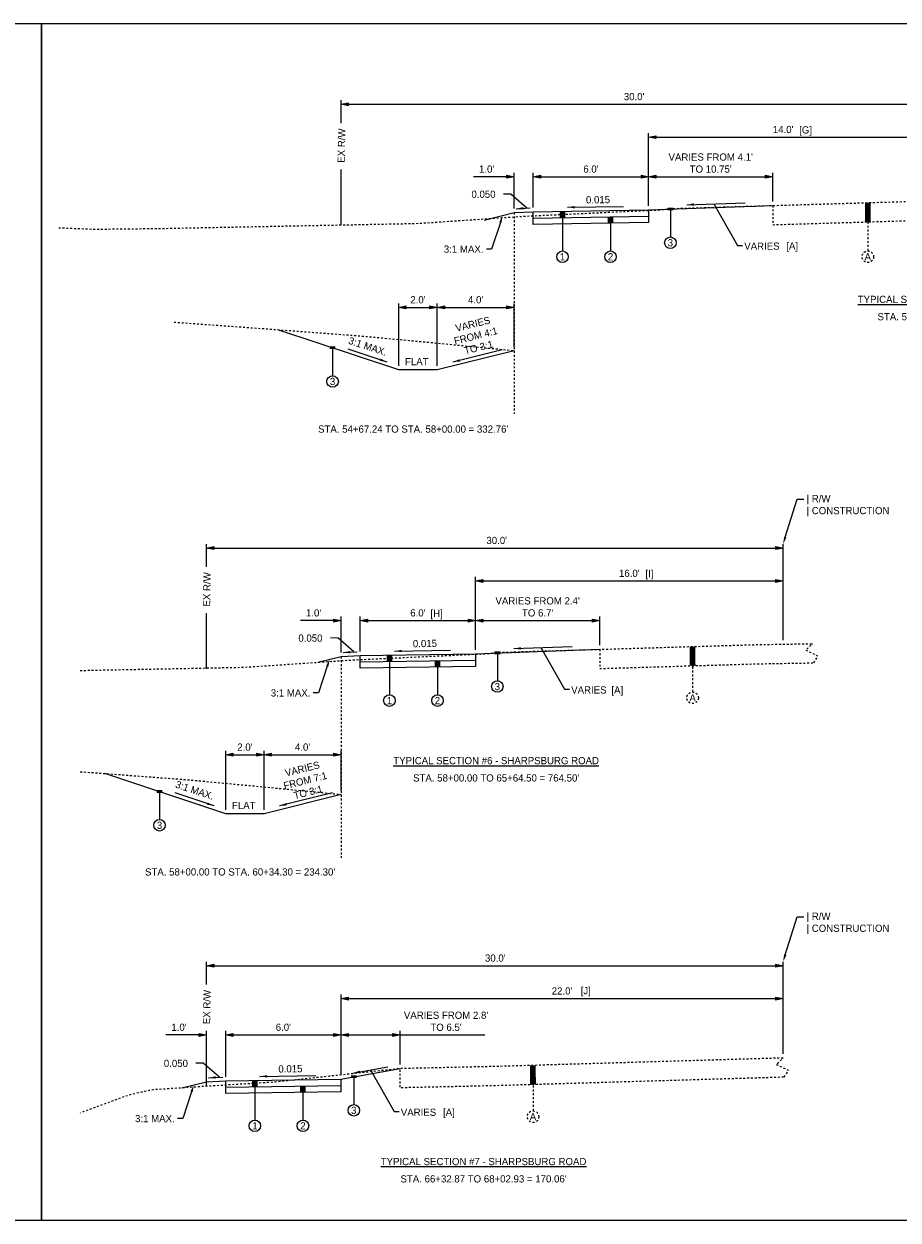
# Model space of a CAD drawing. Header units: feet. Extents: x 18870 to 19332, y 13872 to 14074.
# Tile 10 of 35: x 19135 to 19181, y 13956 to 14018. Entities that reach past the tile are written whole.
import ezdxf
from ezdxf import colors
from ezdxf.entities.mleader import LeaderData, LeaderLine
from ezdxf.math import Vec2, Vec3

# ---------------------------------------------------------------- set-up
doc = ezdxf.new("R2010")
doc.units = ezdxf.units.FT
doc.header["$MEASUREMENT"] = 0
doc.linetypes.add('DASHED2', pattern=[0.375, 0.25, -0.125])
doc.linetypes.add('OhDOT_USTN2', pattern=[0.11, 0.069, -0.041])
for name, color, linetype in [('PV_P_Text', 10, 'Continuous'), ('RW_X_Right_of_Way', 7, 'ROWEX-COEC'), ('XS_X_Ground_Line', 5, 'OhDOT_USTN2')]:
    doc.layers.add(name, color=color, linetype=linetype)
doc.layers.add('VIEWPORT', color=232, linetype='Continuous', plot=False)
doc.styles.add('Slanted-Normal', font='font31.shx', dxfattribs={"height": 0.125})
doc.styles.add('Straight-Normal', font='font30.shx', dxfattribs={"height": 0.14})
doc.linetypes.add('ROWEX-COEC', pattern='A,0.75,-0.05,["Ex R/W",Straight-Normal,S=1,R=0,X=0,Y=-0.06],-0.7,0.75,-0.3,0.75,-0.3,0.75,-0.3,0.75,-0.3', length=5.7)
doc.dimstyles.new('Dec-1  Slanted', dxfattribs={"dimtxt": 0.125, "dimasz": 0.125, "dimexe": 0.07, "dimexo": 0.07, "dimgap": 0.07, "dimtad": 1, "dimdec": 1, "dimzin": 3, "dimdsep": 46, "dimtxsty": 'Slanted-Normal', "dimblk": 'Dim1', "dimcen": 0, "dimclrd": 95, "dimclre": 95, "dimclrt": 7, "dimadec": 1, "dimazin": 3, "dimtfac": 1, "dimtdec": 1, "dimtix": 1, "dimtofl": 0, "dimtmove": 1, "dimatfit": 3, "dimldrblk": 'Dim1', "dimfxl": 1, "dimtolj": 1, "dimtzin": 0, "dimlwd": -1, "dimlwe": -1, "dimarcsym": 0})

# ---------------------------------------------------------------- blocks, each defined once
blk = doc.blocks.new('Dim1')
h = blk.add_hatch(color=4)
h.dxf.hatch_style = 1
h.paths.add_polyline_path([(0, 0), (-1, -0.2), (-1, 0.2)])
at = {"color": 4}
blk.add_lwpolyline([(0, 0), (-1, -0.2), (-1, 0.2), (0, 0)], dxfattribs=at)
blk = doc.blocks.new('*D939')
at = {"layer": 'Defpoints', "color": 0, "transparency": 16777216}
for p in [(19167.842, 14010.182), (19161.842, 14008.364), (19167.842, 14008.454)]:
    blk.add_point(p, dxfattribs=at)
at = {"layer": 'PV_P_Text', "color": 95, "linetype": 'Continuous', "transparency": 16777216}
for p, q in [((19161.842, 14008.574), (19161.842, 14010.392)), ((19162.217, 14010.182), (19167.467, 14010.182)), ((19167.842, 14008.664), (19167.842, 14010.392))]:
    blk.add_line(p, q, dxfattribs=at)
at = {"layer": 'PV_P_Text', "color": 95, "transparency": 16777216, "xscale": 0.375, "yscale": 0.375, "zscale": 0.375, "rotation": 180}
blk.add_blockref('Dim1', (19161.842, 14010.182), dxfattribs=at)
at = {"layer": 'PV_P_Text', "color": 95, "transparency": 16777216, "xscale": 0.375, "yscale": 0.375, "zscale": 0.375}
blk.add_blockref('Dim1', (19167.842, 14010.182), dxfattribs=at)
at = {"layer": 'PV_P_Text', "color": 7, "transparency": 16777216, "insert": (19164.842, 14010.58), "char_height": 0.375, "attachment_point": 5, "style": 'Slanted-Normal'}
blk.add_mtext("\\A1;6.0'", dxfattribs=at)
blk = doc.blocks.new('*D940')
at = {"layer": 'Defpoints', "color": 0, "transparency": 16777216}
for p in [(19161.842, 14010.182), (19160.842, 14008.314), (19161.842, 14008.364)]:
    blk.add_point(p, dxfattribs=at)
at = {"layer": 'PV_P_Text', "color": 95, "linetype": 'Continuous', "transparency": 16777216}
for p, q in [((19160.467, 14010.182), (19158.735, 14010.182)), ((19160.842, 14008.524), (19160.842, 14010.392)), ((19161.842, 14008.574), (19161.842, 14010.392)), ((19162.217, 14010.182), (19162.592, 14010.182))]:
    blk.add_line(p, q, dxfattribs=at)
at = {"layer": 'PV_P_Text', "color": 95, "transparency": 16777216, "xscale": 0.375, "yscale": 0.375, "zscale": 0.375}
blk.add_blockref('Dim1', (19160.842, 14010.182), dxfattribs=at)
at = {"layer": 'PV_P_Text', "color": 95, "transparency": 16777216, "xscale": 0.375, "yscale": 0.375, "zscale": 0.375, "rotation": 180}
blk.add_blockref('Dim1', (19161.842, 14010.182), dxfattribs=at)
at = {"layer": 'PV_P_Text', "color": 7, "transparency": 16777216, "insert": (19159.414, 14010.58), "char_height": 0.375, "attachment_point": 5, "style": 'Slanted-Normal'}
blk.add_mtext("\\A1;1.0'", dxfattribs=at)
blk = doc.blocks.new('*D938')
at = {"layer": 'Defpoints', "color": 0, "transparency": 16777216}
for p in [(19174.302, 14010.182), (19167.842, 14008.454), (19174.302, 14008.686)]:
    blk.add_point(p, dxfattribs=at)
at = {"layer": 'PV_P_Text', "color": 95, "linetype": 'Continuous', "transparency": 16777216}
for p, q in [((19167.842, 14008.664), (19167.842, 14010.392)), ((19168.217, 14010.182), (19173.927, 14010.182)), ((19174.302, 14008.896), (19174.302, 14010.392))]:
    blk.add_line(p, q, dxfattribs=at)
at = {"layer": 'PV_P_Text', "color": 95, "transparency": 16777216, "xscale": 0.375, "yscale": 0.375, "zscale": 0.375, "rotation": 180}
blk.add_blockref('Dim1', (19167.842, 14010.182), dxfattribs=at)
at = {"layer": 'PV_P_Text', "color": 95, "transparency": 16777216, "xscale": 0.375, "yscale": 0.375, "zscale": 0.375}
blk.add_blockref('Dim1', (19174.302, 14010.182), dxfattribs=at)
at = {"layer": 'PV_P_Text', "color": 7, "transparency": 16777216, "insert": (19171.072, 14010.892), "char_height": 0.375, "width": 4.42023, "attachment_point": 5, "style": 'Slanted-Normal'}
blk.add_mtext("\\A1;VARIES FROM 4.1' TO 10.75'", dxfattribs=at)
blk = doc.blocks.new('*D937')
at = {"layer": 'Defpoints', "color": 0, "transparency": 16777216}
for p in [(19181.842, 14012.242), (19181.842, 14008.913), (19167.842, 14008.454)]:
    blk.add_point(p, dxfattribs=at)
at = {"layer": 'PV_P_Text', "color": 95, "linetype": 'Continuous', "transparency": 16777216}
for p, q in [((19167.842, 14008.664), (19167.842, 14012.452)), ((19168.217, 14012.242), (19181.467, 14012.242)), ((19181.842, 14009.123), (19181.842, 14012.452))]:
    blk.add_line(p, q, dxfattribs=at)
at = {"layer": 'PV_P_Text', "color": 95, "transparency": 16777216, "xscale": 0.375, "yscale": 0.375, "zscale": 0.375, "rotation": 180}
blk.add_blockref('Dim1', (19167.842, 14012.242), dxfattribs=at)
at = {"layer": 'PV_P_Text', "color": 95, "transparency": 16777216, "xscale": 0.375, "yscale": 0.375, "zscale": 0.375}
blk.add_blockref('Dim1', (19181.842, 14012.242), dxfattribs=at)
at = {"layer": 'PV_P_Text', "color": 7, "transparency": 16777216, "insert": (19174.842, 14012.639), "char_height": 0.375, "attachment_point": 5, "style": 'Slanted-Normal'}
blk.add_mtext("\\A1;14.0'", dxfattribs=at)
blk = doc.blocks.new('*D941')
at = {"layer": 'Defpoints', "color": 0, "transparency": 16777216}
for p in [(19160.842, 14003.382), (19160.842, 14001.128), (19156.842, 14000.128)]:
    blk.add_point(p, dxfattribs=at)
at = {"layer": 'PV_P_Text', "color": 95, "linetype": 'Continuous', "transparency": 16777216}
for p, q in [((19156.842, 14000.338), (19156.842, 14003.592)), ((19157.217, 14003.382), (19160.467, 14003.382)), ((19160.842, 14001.338), (19160.842, 14003.592))]:
    blk.add_line(p, q, dxfattribs=at)
at = {"layer": 'PV_P_Text', "color": 95, "transparency": 16777216, "xscale": 0.375, "yscale": 0.375, "zscale": 0.375, "rotation": 180}
blk.add_blockref('Dim1', (19156.842, 14003.382), dxfattribs=at)
at = {"layer": 'PV_P_Text', "color": 95, "transparency": 16777216, "xscale": 0.375, "yscale": 0.375, "zscale": 0.375}
blk.add_blockref('Dim1', (19160.842, 14003.382), dxfattribs=at)
at = {"layer": 'PV_P_Text', "color": 7, "transparency": 16777216, "insert": (19158.842, 14003.779), "char_height": 0.375, "attachment_point": 5, "style": 'Slanted-Normal'}
blk.add_mtext("\\A1;4.0'", dxfattribs=at)
blk = doc.blocks.new('*D942')
at = {"layer": 'Defpoints', "color": 0, "transparency": 16777216}
for p in [(19156.842, 14003.382), (19154.842, 14000.128), (19156.842, 14000.128)]:
    blk.add_point(p, dxfattribs=at)
at = {"layer": 'PV_P_Text', "color": 95, "linetype": 'Continuous', "transparency": 16777216}
for p, q in [((19154.842, 14000.338), (19154.842, 14003.592)), ((19155.217, 14003.382), (19156.467, 14003.382)), ((19156.842, 14000.338), (19156.842, 14003.592))]:
    blk.add_line(p, q, dxfattribs=at)
at = {"layer": 'PV_P_Text', "color": 95, "transparency": 16777216, "xscale": 0.375, "yscale": 0.375, "zscale": 0.375, "rotation": 180}
blk.add_blockref('Dim1', (19154.842, 14003.382), dxfattribs=at)
at = {"layer": 'PV_P_Text', "color": 95, "transparency": 16777216, "xscale": 0.375, "yscale": 0.375, "zscale": 0.375}
blk.add_blockref('Dim1', (19156.842, 14003.382), dxfattribs=at)
at = {"layer": 'PV_P_Text', "color": 7, "transparency": 16777216, "insert": (19155.842, 14003.779), "char_height": 0.375, "attachment_point": 5, "style": 'Slanted-Normal'}
blk.add_mtext("\\A1;2.0'", dxfattribs=at)
blk = doc.blocks.new('*D972')
at = {"layer": 'Defpoints', "color": 0, "transparency": 16777216}
for p in [(19158.838, 13987.085), (19152.838, 13985.267), (19158.838, 13985.357)]:
    blk.add_point(p, dxfattribs=at)
at = {"layer": 'PV_P_Text', "color": 95, "linetype": 'Continuous', "transparency": 16777216}
for p, q in [((19152.838, 13985.477), (19152.838, 13987.295)), ((19153.213, 13987.085), (19158.463, 13987.085)), ((19158.838, 13985.567), (19158.838, 13987.295))]:
    blk.add_line(p, q, dxfattribs=at)
at = {"layer": 'PV_P_Text', "color": 95, "transparency": 16777216, "xscale": 0.375, "yscale": 0.375, "zscale": 0.375, "rotation": 180}
blk.add_blockref('Dim1', (19152.838, 13987.085), dxfattribs=at)
at = {"layer": 'PV_P_Text', "color": 95, "transparency": 16777216, "xscale": 0.375, "yscale": 0.375, "zscale": 0.375}
blk.add_blockref('Dim1', (19158.838, 13987.085), dxfattribs=at)
at = {"layer": 'PV_P_Text', "color": 7, "transparency": 16777216, "insert": (19155.838, 13987.482), "char_height": 0.375, "attachment_point": 5, "style": 'Slanted-Normal'}
blk.add_mtext("\\A1;6.0'", dxfattribs=at)
blk = doc.blocks.new('*D973')
at = {"layer": 'Defpoints', "color": 0, "transparency": 16777216}
for p in [(19152.838, 13987.085), (19151.838, 13985.217), (19152.838, 13985.267)]:
    blk.add_point(p, dxfattribs=at)
at = {"layer": 'PV_P_Text', "color": 95, "linetype": 'Continuous', "transparency": 16777216}
for p, q in [((19151.463, 13987.085), (19149.731, 13987.085)), ((19151.838, 13985.427), (19151.838, 13987.295)), ((19152.838, 13985.477), (19152.838, 13987.295)), ((19153.213, 13987.085), (19153.588, 13987.085))]:
    blk.add_line(p, q, dxfattribs=at)
at = {"layer": 'PV_P_Text', "color": 95, "transparency": 16777216, "xscale": 0.375, "yscale": 0.375, "zscale": 0.375}
blk.add_blockref('Dim1', (19151.838, 13987.085), dxfattribs=at)
at = {"layer": 'PV_P_Text', "color": 95, "transparency": 16777216, "xscale": 0.375, "yscale": 0.375, "zscale": 0.375, "rotation": 180}
blk.add_blockref('Dim1', (19152.838, 13987.085), dxfattribs=at)
at = {"layer": 'PV_P_Text', "color": 7, "transparency": 16777216, "insert": (19150.41, 13987.482), "char_height": 0.375, "attachment_point": 5, "style": 'Slanted-Normal'}
blk.add_mtext("\\A1;1.0'", dxfattribs=at)
blk = doc.blocks.new('*D974')
at = {"layer": 'Defpoints', "color": 0, "transparency": 16777216}
for p in [(19165.298, 13987.085), (19158.838, 13985.357), (19165.298, 13985.589)]:
    blk.add_point(p, dxfattribs=at)
at = {"layer": 'PV_P_Text', "color": 95, "linetype": 'Continuous', "transparency": 16777216}
for p, q in [((19158.838, 13985.567), (19158.838, 13987.295)), ((19159.213, 13987.085), (19164.923, 13987.085)), ((19165.298, 13985.799), (19165.298, 13987.295))]:
    blk.add_line(p, q, dxfattribs=at)
at = {"layer": 'PV_P_Text', "color": 95, "transparency": 16777216, "xscale": 0.375, "yscale": 0.375, "zscale": 0.375, "rotation": 180}
blk.add_blockref('Dim1', (19158.838, 13987.085), dxfattribs=at)
at = {"layer": 'PV_P_Text', "color": 95, "transparency": 16777216, "xscale": 0.375, "yscale": 0.375, "zscale": 0.375}
blk.add_blockref('Dim1', (19165.298, 13987.085), dxfattribs=at)
at = {"layer": 'PV_P_Text', "color": 7, "transparency": 16777216, "insert": (19162.068, 13987.795), "char_height": 0.375, "width": 4.42023, "attachment_point": 5, "style": 'Slanted-Normal'}
blk.add_mtext("\\A1;VARIES FROM 2.4' TO 6.7'", dxfattribs=at)
blk = doc.blocks.new('*D975')
at = {"layer": 'Defpoints', "color": 0, "transparency": 16777216}
for p in [(19174.838, 13989.145), (19174.838, 13985.857), (19158.838, 13985.357)]:
    blk.add_point(p, dxfattribs=at)
at = {"layer": 'PV_P_Text', "color": 95, "linetype": 'Continuous', "transparency": 16777216}
for p, q in [((19158.838, 13985.567), (19158.838, 13989.355)), ((19159.213, 13989.145), (19174.463, 13989.145)), ((19174.838, 13986.067), (19174.838, 13989.355))]:
    blk.add_line(p, q, dxfattribs=at)
at = {"layer": 'PV_P_Text', "color": 95, "transparency": 16777216, "xscale": 0.375, "yscale": 0.375, "zscale": 0.375, "rotation": 180}
blk.add_blockref('Dim1', (19158.838, 13989.145), dxfattribs=at)
at = {"layer": 'PV_P_Text', "color": 95, "transparency": 16777216, "xscale": 0.375, "yscale": 0.375, "zscale": 0.375}
blk.add_blockref('Dim1', (19174.838, 13989.145), dxfattribs=at)
at = {"layer": 'PV_P_Text', "color": 7, "transparency": 16777216, "insert": (19166.838, 13989.542), "char_height": 0.375, "attachment_point": 5, "style": 'Slanted-Normal'}
blk.add_mtext("\\A1;16.0'", dxfattribs=at)
blk = doc.blocks.new('*D976')
at = {"layer": 'Defpoints', "color": 0, "transparency": 16777216}
for p in [(19151.838, 13980.102), (19151.838, 13978.031), (19147.838, 13977.031)]:
    blk.add_point(p, dxfattribs=at)
at = {"layer": 'PV_P_Text', "color": 95, "linetype": 'Continuous', "transparency": 16777216}
for p, q in [((19147.838, 13977.241), (19147.838, 13980.312)), ((19151.838, 13978.241), (19151.838, 13980.312)), ((19148.213, 13980.102), (19151.463, 13980.102))]:
    blk.add_line(p, q, dxfattribs=at)
at = {"layer": 'PV_P_Text', "color": 95, "transparency": 16777216, "xscale": 0.375, "yscale": 0.375, "zscale": 0.375, "rotation": 180}
blk.add_blockref('Dim1', (19147.838, 13980.102), dxfattribs=at)
at = {"layer": 'PV_P_Text', "color": 95, "transparency": 16777216, "xscale": 0.375, "yscale": 0.375, "zscale": 0.375}
blk.add_blockref('Dim1', (19151.838, 13980.102), dxfattribs=at)
at = {"layer": 'PV_P_Text', "color": 7, "transparency": 16777216, "insert": (19149.838, 13980.499), "char_height": 0.375, "attachment_point": 5, "style": 'Slanted-Normal'}
blk.add_mtext("\\A1;4.0'", dxfattribs=at)
blk = doc.blocks.new('*D977')
at = {"layer": 'Defpoints', "color": 0, "transparency": 16777216}
for p in [(19147.838, 13980.102), (19145.838, 13977.031), (19147.838, 13977.031)]:
    blk.add_point(p, dxfattribs=at)
at = {"layer": 'PV_P_Text', "color": 95, "linetype": 'Continuous', "transparency": 16777216}
for p, q in [((19145.838, 13977.241), (19145.838, 13980.312)), ((19147.838, 13977.241), (19147.838, 13980.312)), ((19146.213, 13980.102), (19147.463, 13980.102))]:
    blk.add_line(p, q, dxfattribs=at)
at = {"layer": 'PV_P_Text', "color": 95, "transparency": 16777216, "xscale": 0.375, "yscale": 0.375, "zscale": 0.375, "rotation": 180}
blk.add_blockref('Dim1', (19145.838, 13980.102), dxfattribs=at)
at = {"layer": 'PV_P_Text', "color": 95, "transparency": 16777216, "xscale": 0.375, "yscale": 0.375, "zscale": 0.375}
blk.add_blockref('Dim1', (19147.838, 13980.102), dxfattribs=at)
at = {"layer": 'PV_P_Text', "color": 7, "transparency": 16777216, "insert": (19146.838, 13980.499), "char_height": 0.375, "attachment_point": 5, "style": 'Slanted-Normal'}
blk.add_mtext("\\A1;2.0'", dxfattribs=at)
blk = doc.blocks.new('*D971')
at = {"layer": 'Defpoints', "color": 0, "transparency": 16777216}
for p in [(19174.838, 13967.409), (19174.838, 13964.319), (19151.838, 13963.225)]:
    blk.add_point(p, dxfattribs=at)
at = {"layer": 'PV_P_Text', "color": 95, "linetype": 'Continuous', "transparency": 16777216}
for p, q in [((19151.838, 13963.435), (19151.838, 13967.619)), ((19152.213, 13967.409), (19174.463, 13967.409)), ((19174.838, 13964.529), (19174.838, 13967.619))]:
    blk.add_line(p, q, dxfattribs=at)
at = {"layer": 'PV_P_Text', "color": 95, "transparency": 16777216, "xscale": 0.375, "yscale": 0.375, "zscale": 0.375, "rotation": 180}
blk.add_blockref('Dim1', (19151.838, 13967.409), dxfattribs=at)
at = {"layer": 'PV_P_Text', "color": 95, "transparency": 16777216, "xscale": 0.375, "yscale": 0.375, "zscale": 0.375}
blk.add_blockref('Dim1', (19174.838, 13967.409), dxfattribs=at)
at = {"layer": 'PV_P_Text', "color": 7, "transparency": 16777216, "insert": (19163.338, 13967.807), "char_height": 0.375, "attachment_point": 5, "style": 'Slanted-Normal'}
blk.add_mtext("\\A1;22.0'", dxfattribs=at)
blk = doc.blocks.new('*D968')
at = {"layer": 'Defpoints', "color": 0, "transparency": 16777216}
for p in [(19151.838, 13965.52), (19145.838, 13963.135), (19151.838, 13963.225)]:
    blk.add_point(p, dxfattribs=at)
at = {"layer": 'PV_P_Text', "color": 95, "linetype": 'Continuous', "transparency": 16777216}
for p, q in [((19145.838, 13963.345), (19145.838, 13965.73)), ((19146.213, 13965.52), (19151.463, 13965.52)), ((19151.838, 13963.435), (19151.838, 13965.73))]:
    blk.add_line(p, q, dxfattribs=at)
at = {"layer": 'PV_P_Text', "color": 95, "transparency": 16777216, "xscale": 0.375, "yscale": 0.375, "zscale": 0.375, "rotation": 180}
blk.add_blockref('Dim1', (19145.838, 13965.52), dxfattribs=at)
at = {"layer": 'PV_P_Text', "color": 95, "transparency": 16777216, "xscale": 0.375, "yscale": 0.375, "zscale": 0.375}
blk.add_blockref('Dim1', (19151.838, 13965.52), dxfattribs=at)
at = {"layer": 'PV_P_Text', "color": 7, "transparency": 16777216, "insert": (19148.838, 13965.918), "char_height": 0.375, "attachment_point": 5, "style": 'Slanted-Normal'}
blk.add_mtext("\\A1;6.0'", dxfattribs=at)
blk = doc.blocks.new('*D969')
at = {"layer": 'Defpoints', "color": 0, "transparency": 16777216}
for p in [(19154.91, 13965.52), (19154.91, 13963.767), (19151.838, 13963.225)]:
    blk.add_point(p, dxfattribs=at)
at = {"layer": 'PV_P_Text', "color": 95, "linetype": 'Continuous', "transparency": 16777216}
for p, q in [((19151.838, 13963.435), (19151.838, 13965.73)), ((19152.213, 13965.52), (19154.535, 13965.52)), ((19154.91, 13963.977), (19154.91, 13965.73)), ((19154.91, 13965.52), (19159.321, 13965.52))]:
    blk.add_line(p, q, dxfattribs=at)
at = {"layer": 'PV_P_Text', "color": 95, "transparency": 16777216, "xscale": 0.375, "yscale": 0.375, "zscale": 0.375, "rotation": 180}
blk.add_blockref('Dim1', (19151.838, 13965.52), dxfattribs=at)
at = {"layer": 'PV_P_Text', "color": 95, "transparency": 16777216, "xscale": 0.375, "yscale": 0.375, "zscale": 0.375}
blk.add_blockref('Dim1', (19154.91, 13965.52), dxfattribs=at)
at = {"layer": 'PV_P_Text', "color": 7, "transparency": 16777216, "insert": (19157.303, 13966.23), "char_height": 0.375, "width": 4.42023, "attachment_point": 5, "style": 'Slanted-Normal'}
blk.add_mtext("\\A1;VARIES FROM 2.8' TO 6.5'", dxfattribs=at)
blk = doc.blocks.new('*D970')
at = {"layer": 'Defpoints', "color": 0, "transparency": 16777216}
for p in [(19145.838, 13965.52), (19144.838, 13963.085), (19145.838, 13963.135)]:
    blk.add_point(p, dxfattribs=at)
at = {"layer": 'PV_P_Text', "color": 95, "linetype": 'Continuous', "transparency": 16777216}
for p, q in [((19144.463, 13965.52), (19142.73, 13965.52)), ((19144.838, 13963.295), (19144.838, 13965.73)), ((19145.838, 13963.345), (19145.838, 13965.73)), ((19146.213, 13965.52), (19146.588, 13965.52))]:
    blk.add_line(p, q, dxfattribs=at)
at = {"layer": 'PV_P_Text', "color": 95, "transparency": 16777216, "xscale": 0.375, "yscale": 0.375, "zscale": 0.375}
blk.add_blockref('Dim1', (19144.838, 13965.52), dxfattribs=at)
at = {"layer": 'PV_P_Text', "color": 95, "transparency": 16777216, "xscale": 0.375, "yscale": 0.375, "zscale": 0.375, "rotation": 180}
blk.add_blockref('Dim1', (19145.838, 13965.52), dxfattribs=at)
at = {"layer": 'PV_P_Text', "color": 7, "transparency": 16777216, "insert": (19143.409, 13965.918), "char_height": 0.375, "attachment_point": 5, "style": 'Slanted-Normal'}
blk.add_mtext("\\A1;1.0'", dxfattribs=at)

msp = doc.modelspace()

# ---------------------------------------------------------------- linework, layer by layer
at = {"layer": 'PV_P_Text', "color": 95, "linetype": 'Continuous'}
for p, q in [((19151.84174, 14012.97718), (19151.84174, 14014.16426)), ((19152.21833, 14013.95442), (19181.84183, 14013.95442)), ((19151.84174, 14007.67583), (19151.84174, 14010.55868)), ((19144.83779, 13989.88001), (19144.83779, 13991.06709)), ((19144.83779, 13990.85725), (19174.83831, 13990.85725)), ((19144.83779, 13984.57865), (19144.83779, 13987.4615)), ((19144.83779, 13968.14479), (19144.83779, 13969.33187)), ((19144.83779, 13969.12203), (19174.83831, 13969.12203)), ((19144.83779, 13962.84344), (19144.83779, 13965.72629))]:
    msp.add_line(p, q, dxfattribs=at)
at = {"layer": 'PV_P_Text', "linetype": 'ByBlock', "lineweight": -2}
for p, q in [((19163.62573, 14008.59072), (19166.53141, 14008.63431)), ((19154.62178, 13985.49355), (19157.52747, 13985.53713)), ((19147.62127, 13963.36134), (19150.52695, 13963.40492))]:
    msp.add_line(p, q, dxfattribs=at)
at = {"layer": 'PV_P_Text', "color": 95, "linetype": 'Continuous'}
for points in [[(19161.5121, 14008.54769), (19160.67223, 14009.27488), (19160.29249, 14009.27461)], [(19171.24425, 14008.77233), (19172.46869, 14006.60511), (19172.73214, 14006.60556)], [(19174.83831, 13989.14462), (19174.83831, 13991.06693)], [(19152.50816, 13985.45051), (19151.66829, 13986.17771), (19151.28855, 13986.17744)], [(19162.2403, 13985.67515), (19163.46475, 13983.50793), (19163.72819, 13983.50839)], [(19174.83831, 13967.40941), (19174.83831, 13969.33171)], [(19145.50764, 13963.31831), (19144.66778, 13964.0455), (19144.28803, 13964.04523)], [(19153.376, 13963.69905), (19154.60044, 13961.53183), (19154.86388, 13961.53229)]]:
    msp.add_lwpolyline(points, dxfattribs=at)
at = {"layer": 'PV_P_Text', "flags": 128}
for points in [[(19169.8321, 14008.72324), (19172.86367, 14008.82862)], [(19159.2925, 14007.92651), (19160.84225, 14008.31395), (19161.84225, 14008.36395), (19167.84225, 14008.45395)], [(19160.94939, 14008.51955), (19161.68874, 14008.55652)], [(19167.84225, 14008.45395), (19167.84225, 14007.79395), (19161.84225, 14007.70395), (19161.84225, 14008.36395)], [(19161.84225, 14008.03395), (19167.84225, 14008.12395)], [(19167.84225, 14008.45395), (19174.30208, 14008.68568)], [(19160.82816, 13985.62607), (19163.85973, 13985.73145)], [(19150.63225, 13984.91526), (19151.83831, 13985.21677), (19152.83831, 13985.26677), (19158.83831, 13985.35677)], [(19151.94545, 13985.42238), (19152.68479, 13985.45935)], [(19158.83831, 13985.35677), (19158.83831, 13984.69677), (19152.83831, 13984.60677), (19152.83831, 13985.26677)], [(19158.83831, 13985.35677), (19165.29814, 13985.58851)], [(19152.83831, 13984.93677), (19158.83831, 13985.02677)], [(19143.55424, 13962.76368), (19144.83779, 13963.08456), (19145.83779, 13963.13456), (19151.83779, 13963.22456), (19154.90969, 13963.76657)], [(19144.94493, 13963.29017), (19145.68428, 13963.32714)], [(19152.46145, 13963.53769), (19154.27922, 13963.85842)], [(19151.83779, 13963.22456), (19151.83779, 13962.56456), (19145.83779, 13962.47456), (19145.83779, 13963.13456)], [(19145.83779, 13962.80456), (19151.83779, 13962.89456)]]:
    msp.add_lwpolyline(points, dxfattribs=at)
at = {"layer": 'PV_P_Text', "const_width": 0.3}
for points in [[(19179.24864, 14008.83504), (19179.24864, 14007.83404)], [(19163.36145, 14008.05673), (19163.36145, 14008.38673)], [(19165.86145, 14007.76423), (19165.86145, 14008.09423)], [(19168.97631, 14008.43295), (19168.97631, 14008.57371)], [(19151.39991, 14001.21516), (19151.39991, 14001.35592)], [(19170.12546, 13985.7345), (19170.13314, 13984.73351)], [(19154.3575, 13984.95956), (19154.3575, 13985.28956)], [(19156.8575, 13984.66706), (19156.8575, 13984.99706)], [(19159.97236, 13985.33578), (19159.97236, 13985.47654)], [(19142.39596, 13978.11798), (19142.39596, 13978.25874)], [(19161.82031, 13963.93515), (19161.828, 13962.93416)], [(19147.35699, 13962.82735), (19147.35699, 13963.15735)], [(19152.50256, 13963.28144), (19152.50256, 13963.4222)], [(19149.85699, 13962.53485), (19149.85699, 13962.86485)]]:
    msp.add_lwpolyline(points, dxfattribs=at)
at = {"layer": 'PV_P_Text', "linetype": 'DASHED2', "ltscale": 0.333}
for points in [[(19160.84225, 14008.31395), (19160.84225, 13997.83567)], [(19179.24864, 14007.83404), (19179.24864, 14006.31835)], [(19151.83831, 13985.21677), (19151.83831, 13974.7385)], [(19170.13314, 13984.88056), (19170.13314, 13983.36486)], [(19161.828, 13963.08121), (19161.828, 13961.56551)]]:
    msp.add_lwpolyline(points, dxfattribs=at)
at = {"layer": 'PV_P_Text'}
for points in [[(19163.36145, 14008.38673), (19163.36145, 14006.31813)], [(19168.97631, 14008.49337), (19168.97631, 14007.04726)], [(19165.86145, 14008.09423), (19165.86145, 14006.31813)], [(19160.84225, 14001.12813), (19156.84225, 14000.12813), (19154.84225, 14000.12813), (19148.55795, 14002.22289)], [(19151.39991, 14001.27558), (19151.39991, 13999.82947)], [(19154.23937, 14000.5399), (19152.20846, 14001.21687)], [(19160.21619, 14001.17032), (19157.64802, 14000.53572)], [(19154.3575, 13985.28956), (19154.3575, 13983.22095)], [(19159.97236, 13985.39619), (19159.97236, 13983.95009)], [(19156.8575, 13984.99706), (19156.8575, 13983.22095)], [(19151.83831, 13978.03095), (19147.83831, 13977.03095), (19145.83831, 13977.03095), (19139.554, 13979.12572)], [(19142.39596, 13978.1784), (19142.39596, 13976.73229)], [(19145.23543, 13977.44273), (19143.20452, 13978.1197)], [(19151.3978, 13978.11601), (19148.64407, 13977.43855)], [(19152.50256, 13963.34186), (19152.50256, 13961.89575)], [(19147.35699, 13963.15735), (19147.35699, 13961.08874)], [(19149.85699, 13962.86485), (19149.85699, 13961.08874)]]:
    msp.add_lwpolyline(points, dxfattribs=at)
for centre in [(19168.97631, 14006.74726), (19163.36145, 14006.01813), (19165.86145, 14006.01813), (19151.39991, 13999.52947), (19159.97236, 13983.65009), (19154.3575, 13982.92095), (19156.8575, 13982.92095), (19142.39596, 13976.43229), (19152.50256, 13961.59575), (19147.35699, 13960.78874), (19149.85699, 13960.78874)]:
    msp.add_circle(centre, 0.3, dxfattribs=at)
at = {"layer": 'PV_P_Text', "linetype": 'DASHED2', "ltscale": 0.333}
for centre in [(19179.24864, 14006.01835), (19170.13314, 13983.06486), (19161.828, 13961.26551)]:
    msp.add_circle(centre, 0.3, dxfattribs=at)
at = {"layer": 'PV_P_Text'}
for points in [[(19170.20471, 14008.79873), (19169.8321, 14008.72324), (19170.20905, 14008.6738)], [(19161.3208, 14008.6007), (19160.94939, 14008.51955), (19161.32705, 14008.47586)], [(19163.99975, 14008.65884), (19163.62573, 14008.59072), (19164.00162, 14008.53385)], [(19153.86385, 14000.5992), (19154.23937, 14000.5399), (19153.90338, 14000.71778)], [(19157.99666, 14000.68731), (19157.64802, 14000.53572), (19158.02698, 14000.56604)], [(19152.31686, 13985.50353), (19151.94545, 13985.42238), (19152.3231, 13985.37868)], [(19154.9958, 13985.56166), (19154.62178, 13985.49355), (19154.99768, 13985.43668)], [(19161.20076, 13985.70156), (19160.82816, 13985.62607), (19161.2051, 13985.57663)], [(19144.85991, 13977.50202), (19145.23543, 13977.44273), (19144.89944, 13977.62061)], [(19148.99272, 13977.59013), (19148.64407, 13977.43855), (19149.02303, 13977.46887)], [(19145.31634, 13963.37132), (19144.94493, 13963.29017), (19145.32259, 13963.24648)], [(19147.99529, 13963.42946), (19147.62127, 13963.36134), (19147.99716, 13963.30447)], [(19152.81989, 13963.6644), (19152.46145, 13963.53769), (19152.84161, 13963.5413)]]:
    msp.add_solid(points, dxfattribs=at)
at = {"layer": 'VIEWPORT', "linetype": 'ByBlock'}
for points in [[(19045.12957, 14018.13511), (19045.12957, 13955.88511), (19136.25442, 13955.88511), (19136.25442, 14018.13511)], [(19136.25442, 14018.13511), (19136.25442, 13955.88511), (19227.37927, 13955.88511), (19227.37927, 14018.13511)]]:
    msp.add_lwpolyline(points, close=True, dxfattribs=at)
at = {"layer": 'XS_X_Ground_Line', "flags": 128}
for points in [[(19137.15091, 14007.52976), (19139.0034, 14007.45437), (19142.37025, 14007.48952), (19153.29198, 14007.70435), (19155.65203, 14007.75077), (19156.61822, 14007.80772), (19161.37105, 14008.13011), (19168.50793, 14008.46352), (19168.84174, 14008.5214), (19182.49944, 14008.9323), (19187.49944, 14009.01329), (19192.49944, 14008.94353), (19194.21199, 14008.91568)], [(19174.30208, 14008.68568), (19174.30208, 14007.68523), (19182.52257, 14007.93254), (19187.50056, 14008.01318), (19192.48433, 14007.94364), (19194.21199, 14007.91555), (19194.21199, 14008.91568)], [(19143.15143, 14002.61507), (19147.78682, 14002.28082), (19152.84225, 14001.90105), (19156.84225, 14001.52593), (19160.45128, 14001.17262), (19160.84225, 14001.12813)], [(19138.26435, 13984.48869), (19144.28804, 13984.60718), (19146.64809, 13984.6536), (19147.61427, 13984.71054), (19152.36711, 13985.03294), (19159.50399, 13985.36635), (19159.83779, 13985.42423), (19173.49549, 13985.83512), (19176.36805, 13985.88165)], [(19176.43442, 13984.8826), (19176.65298, 13985.23973), (19176.01375, 13985.53725), (19176.36805, 13985.88165)], [(19165.29814, 13985.58851), (19165.29814, 13984.58805), (19173.51863, 13984.83537), (19176.43442, 13984.8826)], [(19138.26435, 13979.22104), (19138.78287, 13979.18365), (19143.83831, 13978.80388), (19147.83831, 13978.42876), (19151.44733, 13978.07545), (19151.83831, 13978.03095)], [(19174.83779, 13964.3193), (19159.83779, 13963.87575), (19154.90969, 13963.76657), (19151.23982, 13963.37078), (19148.40623, 13963.06518), (19144.30648, 13962.81042), (19142.20334, 13962.67215), (19141.83779, 13962.62744), (19140.83779, 13962.39867), (19138.26435, 13961.45655)], [(19174.90416, 13963.32024), (19175.12272, 13963.67737), (19174.48349, 13963.9749), (19174.83779, 13964.3193)], [(19174.86735, 13963.31973), (19159.86365, 13962.87608), (19154.90969, 13962.76633), (19154.90969, 13963.76657)]]:
    msp.add_lwpolyline(points, dxfattribs=at)

# ---------------------------------------------------------------- block references
at = {"layer": 'PV_P_Text', "color": 95, "xscale": 0.375, "yscale": 0.375, "zscale": 0.375, "rotation": 180}
for p in [(19151.84333, 14013.95442), (19144.83939, 13990.85725), (19144.83939, 13969.12203)]:
    msp.add_blockref('Dim1', p, dxfattribs=at)
at = {"layer": 'PV_P_Text', "color": 95, "xscale": 0.375, "yscale": 0.375, "zscale": 0.375}
for p in [(19174.83831, 13990.85709), (19174.83831, 13969.12187)]:
    msp.add_blockref('Dim1', p, dxfattribs=at)

# ---------------------------------------------------------------- texts
at = {"char_height": 0.375, "width": 29.2488376, "attachment_point": 5, "style": 'Slanted-Normal'}
for s, insert in [('{\\LTYPICAL SECTION #5 - SHARPSBURG ROAD}', (19184.07365, 14003.79775)), ('{\\LTYPICAL SECTION #6 - SHARPSBURG ROAD}', (19159.90999, 13979.79248)), ('{\\LTYPICAL SECTION #7 - SHARPSBURG ROAD}', (19159.25468, 13958.92773))]:
    msp.add_mtext(s, dxfattribs=dict(at, insert=insert))
at = {"layer": 'PV_P_Text', "style": 'Slanted-Normal'}
for s, p in [('0.050', (19158.62446, 14009.08368)), ('3', (19168.83494, 14006.55976)), ('1', (19163.22603, 14005.83063)), ('2', (19165.72008, 14005.83063)), ('FLAT', (19155.16885, 14000.37143)), ('3', (19151.25854, 13999.34197)), ('0.050', (19149.62051, 13985.98651)), ('3', (19159.831, 13983.46259)), ('1', (19154.22208, 13982.73345)), ('2', (19156.71613, 13982.73345)), ('FLAT', (19146.16491, 13977.27426)), ('3', (19142.25459, 13976.24479)), ('0.050', (19142.62, 13963.8543)), ('3', (19152.36119, 13961.40825)), ('1', (19147.22157, 13960.60124)), ('2', (19149.71562, 13960.60124))]:
    msp.add_text(s, height=0.375, dxfattribs=at).set_placement(p)
for s, rotation, p in [('0.015', 0.8593722, (19164.58451, 14008.79092)), ('3:1 MAX.', 341.5650512, (19152.1901, 14001.50174)), ('0.015', 0.8593722, (19155.58057, 13985.69375)), ('3:1 MAX.', 341.5650512, (19143.18615, 13978.40457)), ('0.015', 0.8593722, (19148.58005, 13963.56154))]:
    msp.add_text(s, height=0.375, rotation=rotation, dxfattribs=at).set_placement(p)
at = {"layer": 'PV_P_Text', "color": 7, "char_height": 0.375, "attachment_point": 5, "style": 'Slanted-Normal'}
for insert in [(19167.08817, 14014.35014), (19159.93947, 13991.25297), (19159.86532, 13969.51775)]:
    msp.add_mtext("\\A1;30.0'", dxfattribs=dict(at, insert=insert))
at = {"layer": 'PV_P_Text', "char_height": 0.375, "style": 'Slanted-Normal'}
for s, insert, width, attachment_point, rotation in [('EX R/W', (19151.86324, 14011.80337), 2.1837654, 5, 88.8542372), ('\\pxqc;VARIES FROM 4:1 TO 3:1', (19157.16669, 14002.32424), 3.05716, 1, 14.0362435), ('EX R/W', (19144.8593, 13988.70619), 2.1837654, 5, 88.8542372), ('\\pxqc;VARIES FROM 7:1 TO 3:1', (19148.54735, 13979.23989), 2.5368681, 1, 14.0362435), ('EX R/W', (19144.8593, 13966.97098), 2.1837654, 5, 88.8542372)]:
    msp.add_mtext(s, dxfattribs=dict(at, insert=insert, width=width, attachment_point=attachment_point, rotation=rotation))
at = {"layer": 'PV_P_Text', "color": 7, "char_height": 0.375, "width": 5.1732777, "attachment_point": 5, "style": 'Slanted-Normal'}
for insert in [(19175.40594, 14006.56826), (19166.402, 13983.47109), (19157.53769, 13961.49499)]:
    msp.add_mtext('\\A1;\\pxql;VARIES ', dxfattribs=dict(at, insert=insert))
at = {"layer": 'PV_P_Text', "char_height": 0.375, "attachment_point": 5, "style": 'Slanted-Normal'}
for insert in [(19179.24864, 14006.01835), (19170.13314, 13983.06486), (19161.828, 13961.26551)]:
    msp.add_mtext_dynamic_manual_height_columns('A', width=2.462343, gutter_width=0.625, heights=[0], dxfattribs=dict(at, insert=insert))
for s, insert, width in [("STA. 52+75.00 TO 58+00.00 = 525.00'", (19184.07365, 14002.89724), 29.2488376), ("STA. 54+67.24 TO STA. 58+00.00 = 332.76'", (19155.59274, 13997.04753), 16.6824822), ("STA. 58+00.00 TO 65+64.50 = 764.50'", (19159.90999, 13978.89198), 29.2488376), ("STA. 58+00.00 TO STA. 60+34.30 = 234.30'", (19146.5888, 13974.0003), 16.6824822), ("STA. 66+32.87 TO 68+02.93 = 170.06'", (19159.25468, 13958.02723), 29.2488376)]:
    msp.add_mtext(s, dxfattribs=dict(at, insert=insert, width=width))
at = {"layer": 'RW_X_Right_of_Way', "char_height": 0.375, "attachment_point": 1, "style": 'Slanted-Normal'}
for s, insert in [('\\pxi1;[G]', (19175.30135, 14012.80846)), ('\\pxi1;[A]', (19174.63077, 14006.76667)), ('\\pxi1;[I]', (19167.30337, 13989.71353)), ('\\pxi1;[H]', (19156.11802, 13987.64433)), ('\\pxi1;[A]', (19165.53439, 13983.65668)), ('\\pxi1;[J]', (19163.93265, 13968.01217)), ('\\pxi1;[A]', (19156.7718, 13961.68423))]:
    msp.add_mtext_dynamic_manual_height_columns(s, width=1.5223336, gutter_width=1.875, heights=[0], dxfattribs=dict(at, insert=insert))

# ---------------------------------------------------------------- dimensions: what is measured, and where the dimension line sits
at = {"layer": 'PV_P_Text'}
for base, p1, p2, text, picture, middle in [((19181.84183, 14012.2418), (19167.84225, 14008.45395), (19181.84183, 14008.91251), "14.0'", '*D937', (19174.84204, 14012.6393)), ((19174.30208, 14010.18212), (19167.84225, 14008.45395), (19174.30208, 14008.68568), "VARIES FROM 4.1' TO 10.75'", '*D938', (19171.07217, 14010.89212)), ((19167.84225, 14010.18212), (19161.84225, 14008.36395), (19167.84225, 14008.45395), "6.0'", '*D939', (19164.84225, 14010.57962)), ((19156.84225, 14003.38169), (19154.84225, 14000.12813), (19156.84225, 14000.12813), "2.0'", '*D942', (19155.84225, 14003.77919)), ((19160.84225, 14003.38169), (19156.84225, 14000.12813), (19160.84225, 14001.12813), "4.0'", '*D941', (19158.84225, 14003.77919)), ((19174.83831, 13989.14462), (19158.83831, 13985.35677), (19174.83831, 13985.85687), "16.0'", '*D975', (19166.83831, 13989.54212)), ((19165.29814, 13987.08494), (19158.83831, 13985.35677), (19165.29814, 13985.58851), "VARIES FROM 2.4' TO 6.7'", '*D974', (19162.06822, 13987.79494)), ((19158.83831, 13987.08494), (19152.83831, 13985.26677), (19158.83831, 13985.35677), "6.0'", '*D972', (19155.83831, 13987.48244)), ((19147.83831, 13980.10199), (19145.83831, 13977.03095), (19147.83831, 13977.03095), "2.0'", '*D977', (19146.83831, 13980.49949)), ((19151.83831, 13980.10199), (19147.83831, 13977.03095), (19151.83831, 13978.03095), "4.0'", '*D976', (19149.83831, 13980.49949)), ((19174.83779, 13967.40941), (19151.83779, 13963.22456), (19174.83779, 13964.3193), "22.0'", '*D971', (19163.33779, 13967.80691)), ((19154.90969, 13965.52011), (19151.83779, 13963.22456), (19154.90969, 13963.76657), "VARIES FROM 2.8' TO 6.5'", '*D969', (19157.30273, 13966.23011)), ((19151.83779, 13965.52011), (19145.83779, 13963.13456), (19151.83779, 13963.22456), "6.0'", '*D968', (19148.83779, 13965.91761))]:
    dim = msp.add_linear_dim(base=base, p1=p1, p2=p2, text=text, dimstyle='Dec-1  Slanted', override={"dimpost": "'"}, dxfattribs=at)
    dim.commit()
    dim.dimension.update_dxf_attribs({"geometry": picture, "text_midpoint": middle})
for base, p1, p2, picture, middle in [((19161.84225, 14010.18212), (19160.84225, 14008.31395), (19161.84225, 14008.36395), '*D940', (19159.4135, 14010.18212)), ((19152.83831, 13987.08494), (19151.83831, 13985.21677), (19152.83831, 13985.26677), '*D973', (19150.40956, 13987.08494)), ((19145.83779, 13965.52011), (19144.83779, 13963.08456), (19145.83779, 13963.13456), '*D970', (19143.40904, 13965.52011))]:
    dim = msp.add_linear_dim(base=base, p1=p1, p2=p2, text="1.0'", dimstyle='Dec-1  Slanted', override={"dimpost": "'"}, dxfattribs=at)
    dim.commit()
    dim.dimension.update_dxf_attribs({"geometry": picture, "text_midpoint": middle, "dimtype": 160})

# ---------------------------------------------------------------- leaders
ml = msp.add_multileader_mtext('Standard', dxfattribs=at)
ml.set_content('3:1 MAX.', color=256, style='Slanted-Normal')
ml.set_leader_properties()
ml.build(insert=Vec2(0, 0))
ml.multileader.update_dxf_attribs({"dogleg_length": 0.25, "arrow_head_size": 0.375, "scale": 3})
ctx = ml.context
ctx.base_point, ctx.scale, ctx.char_height, ctx.arrow_head_size, ctx.landing_gap_size, ctx.plane_origin = Vec3(19156.93712, 14006.41591), 3, 0.375, 0.375, 0.15, Vec3(19155.92641, 14004.71258)
ctx.text_align_type = 2
notes = []
notes.append((ctx, [(1, (1, 1, 0), (19159.67661, 14006.41591), (-1, 0), 0.2758, [(0, [(19160.24638, 14008.16498)], 0, [])])]))
ctx.mtext.insert, ctx.mtext.alignment, ctx.mtext.flow_direction = Vec3(19159.25081, 14006.60341), 3, 5
ml = msp.add_multileader_mtext('Standard', dxfattribs=at)
ml.set_content('| R/W\\P| CONSTRUCTION', color=256, style='Slanted-Normal')
ml.set_leader_properties()
ml.build(insert=Vec2(0, 0))
ml.multileader.update_dxf_attribs({"dogleg_length": 0.25, "arrow_head_size": 0.375, "scale": 3})
ctx = ml.context
ctx.base_point, ctx.scale, ctx.char_height, ctx.arrow_head_size, ctx.landing_gap_size, ctx.plane_origin = Vec3(19175.91337, 13993.40184), 3, 0.375, 0.375, 0.15, Vec3(19178.9898, 13990.66428)
notes.append((ctx, [(0, (1, 1, 0), (19175.57403, 13993.40184), (1, 0), 0.33934, [(0, [(19174.83861, 13991.06709)], 0, [])])]))
ctx.mtext.insert, ctx.mtext.flow_direction = Vec3(19176.06337, 13993.62059), 5
ml = msp.add_multileader_mtext('Standard', dxfattribs=at)
ml.set_content('3:1 MAX.', color=256, style='Slanted-Normal')
ml.set_leader_properties()
ml.build(insert=Vec2(0, 0))
ml.multileader.update_dxf_attribs({"dogleg_length": 0.25, "arrow_head_size": 0.375, "scale": 3})
ctx = ml.context
ctx.base_point, ctx.scale, ctx.char_height, ctx.arrow_head_size, ctx.landing_gap_size, ctx.plane_origin = Vec3(19147.93317, 13983.31873), 3, 0.375, 0.375, 0.15, Vec3(19146.92246, 13981.61541)
ctx.text_align_type = 2
notes.append((ctx, [(1, (1, 1, 0), (19150.67266, 13983.31873), (-1, 0), 0.2758, [(0, [(19151.24244, 13985.0678)], 0, [])])]))
ctx.mtext.insert, ctx.mtext.alignment, ctx.mtext.flow_direction = Vec3(19150.24686, 13983.50623), 3, 5
ml = msp.add_multileader_mtext('Standard', dxfattribs=at)
ml.set_content('| R/W\\P| CONSTRUCTION', color=256, style='Slanted-Normal')
ml.set_leader_properties()
ml.build(insert=Vec2(0, 0))
ml.multileader.update_dxf_attribs({"dogleg_length": 0.25, "arrow_head_size": 0.375, "scale": 3})
ctx = ml.context
ctx.base_point, ctx.scale, ctx.char_height, ctx.arrow_head_size, ctx.landing_gap_size, ctx.plane_origin = Vec3(19175.91307, 13971.66647), 3, 0.375, 0.375, 0.15, Vec3(19178.9895, 13968.92891)
notes.append((ctx, [(0, (1, 1, 0), (19175.57373, 13971.66647), (1, 0), 0.33934, [(0, [(19174.83831, 13969.33171)], 0, [])])]))
ctx.mtext.insert, ctx.mtext.flow_direction = Vec3(19176.06307, 13971.88522), 5
ml = msp.add_multileader_mtext('Standard', dxfattribs=at)
ml.set_content('3:1 MAX.', color=256, style='Slanted-Normal')
ml.set_leader_properties()
ml.build(insert=Vec2(0, 0))
ml.multileader.update_dxf_attribs({"dogleg_length": 0.25, "arrow_head_size": 0.375, "scale": 3})
ctx = ml.context
ctx.base_point, ctx.scale, ctx.char_height, ctx.arrow_head_size, ctx.landing_gap_size, ctx.plane_origin = Vec3(19140.8715, 13961.16721), 3, 0.375, 0.375, 0.15, Vec3(19139.86079, 13959.46389)
ctx.text_align_type = 2
notes.append((ctx, [(1, (1, 1, 0), (19143.61099, 13961.16721), (-1, 0), 0.2758, [(0, [(19144.18076, 13962.91628)], 0, [])])]))
ctx.mtext.insert, ctx.mtext.alignment, ctx.mtext.flow_direction = Vec3(19143.18519, 13961.35471), 3, 5
for ctx, leaders in notes:
    for number, flags, end, landing, length, lines in leaders:
        leader = LeaderData()
        leader.index, (leader.has_last_leader_line, leader.has_dogleg_vector, leader.attachment_direction) = number, flags
        leader.last_leader_point, leader.dogleg_vector, leader.dogleg_length = Vec3(end), Vec3(landing), length
        for number, points, colour, breaks in lines:
            line = LeaderLine()
            line.index, line.vertices, line.color, line.breaks = number, Vec3.list(points), colors.encode_raw_color(colour), breaks
            leader.lines.append(line)
        ctx.leaders.append(leader)

doc.saveas('drawing.dxf')
